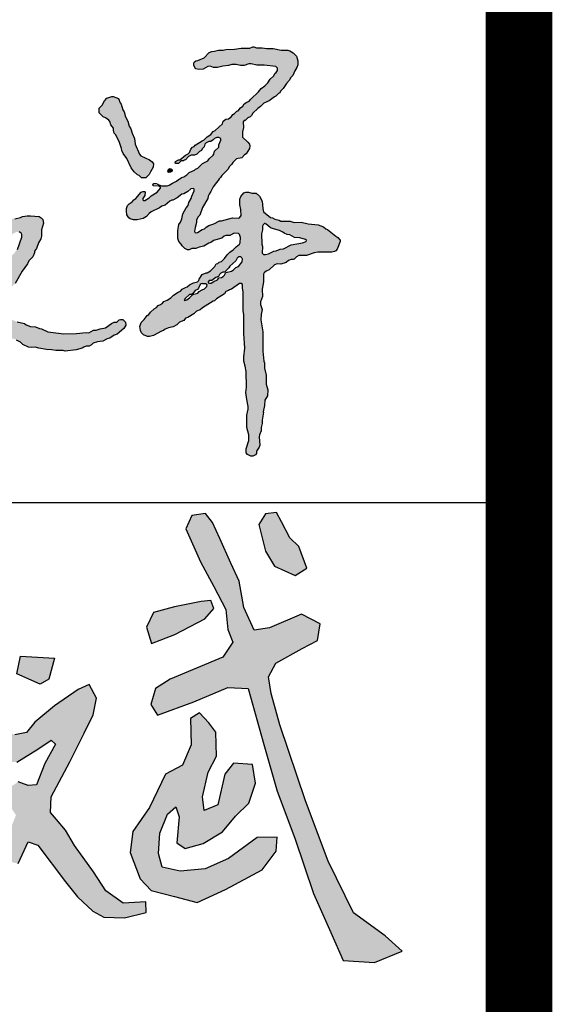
# Model space of a CAD drawing. Extents: x 427948 to 764348, y 274849 to 601549.
# Tile 45 of 212: x 594397 to 595198, y 523095 to 524575. Entities that reach past the tile are written whole.
import ezdxf

# ---------------------------------------------------------------- set-up
doc = ezdxf.new("R2010")
doc.units = 0
doc.header["$LTSCALE"] = 1000
doc.header["$MEASUREMENT"] = 0
doc.layers.get('0').update_dxf_attribs({"linetype": 'CONTINUOUS'})
doc.layers.add('PUB_TITLE', color=4, linetype='CONTINUOUS')

# ---------------------------------------------------------------- blocks, each defined once
blk = doc.blocks.new('武斌')
h = blk.add_hatch(color=3)
h.paths.add_polyline_path([(2274.1, -164.1), (2238.2, -126.9), (2205, -148.2), (2207.7, -246.4), (2174.5, -323.4), (2110.7, -356.5), (2050.9, -481.7), (1988.5, -572), (1977.9, -650.3), (2016.4, -749.8), (2057.6, -793.6), (2145.2, -816.2), (2230, -838), (2336.5, -789.6), (2473.3, -715.3), (2526.4, -646.3), (2530.4, -593.2), (2454.7, -594.5), (2347.1, -672.8), (2259.5, -712.6), (2166.5, -720.6), (2098.8, -706), (2084.1, -654.2), (2089.5, -578.6), (2118.7, -506.9), (2149.2, -479.1), (2162.5, -517.5), (2153.2, -614.4), (2185.1, -635.7), (2252.8, -617.1), (2324.5, -573.3), (2373.7, -514.9), (2424.2, -465.8), (2449.4, -390.1), (2437.4, -319.8), (2365.7, -315.8), (2333.8, -357), (2307.3, -472.4), (2255.5, -493.7), (2250.2, -441.9), (2271.4, -349), (2302, -289.3), (2299.3, -199)])
h.paths.add_polyline_path([(2260.8, 622.8), (2209.8, 614.3), (2187.5, 564.5), (2242.7, 440.3), (2292.6, 348.5), (2337.2, 261.5), (2344.7, 186.1), (2363.8, 138.4), (2326.6, 83.2), (2128.1, 0.2), (2073.3, -34.4), (2055.4, -95.1), (2080.4, -135.6), (2217.5, -85.6), (2345.1, -30.8), (2421.4, -34.4), (2480.7, -245.6), (2529.9, -420.7), (2597, -597.5), (2667.1, -804.7), (2731.2, -951), (2777.6, -1057), (2895.8, -1063.7), (2999.5, -1021.1), (2935.5, -963.2), (2816.6, -877.8), (2722, -682.8), (2636.6, -457.3), (2539.9, -171.2), (2507.8, -53.6), (2497.1, 8.4), (2525, 59.8), (2623.4, 115.4), (2681.2, 145.3), (2691.9, 207.3), (2621.3, 243.7), (2501.4, 192.4), (2443.6, 183.8), (2405.1, 269.3), (2388, 367.7), (2355.9, 436.2), (2315.2, 528.1), (2288, 588.1)])
h.paths.add_polyline_path([(2577.7, 530.5), (2546.5, 591), (2528.2, 626.5), (2485.9, 620.6), (2461.3, 580.9), (2486.9, 480.6), (2520, 424.8), (2597.6, 389.9), (2641.1, 417.3), (2611.8, 498.6)])
h.paths.add_polyline_path([(2245, 292.3), (2145.3, 271.9), (2066, 250.3), (2039.6, 195.1), (2058.8, 133.9), (2146.5, 167.5), (2258.2, 226.3), (2293, 265.9), (2281, 295.9)])
h.paths.add_polyline_path([(1545, -209), (1500.2, -187.3), (1453.3, -241.6), (1482.5, -310.8), (1552.5, -311.5), (1632, -262.6), (1682.2, -228.7), (1697.8, -244.3), (1658.4, -316.2), (1626.1, -396.5), (1594.9, -399.6), (1558.3, -385.9), (1516.3, -412.5), (1520.1, -465.8), (1549.9, -510.8), (1527.8, -564.1), (1482.1, -632.2), (1511.8, -682.4), (1557.6, -692.3), (1595.7, -610.8), (1632.3, -623), (1735.3, -760.5), (1781.2, -817.8), (1837.8, -871), (1879.6, -893.9), (1956.5, -895.9), (2038.7, -875.7), (2037.3, -836.7), (1951.7, -840.7), (1887, -794.9), (1840.5, -723.5), (1769.8, -624.5), (1735, -567), (1701.7, -526.9), (1679, -501.2), (1681.2, -441.5), (1751.9, -309.9), (1805.2, -202.3), (1839, -133.9), (1852.4, -71.7), (1824.6, -19.7), (1783.4, -39.1), (1693.8, -99.5), (1620, -161.2), (1589.8, -199.9)])
h.paths.add_polyline_path([(1641, -19.2), (1552.6, 20.1), (1566.3, 86.8), (1694, 79), (1672.4, 0.5)])
h.paths.add_polyline_path([(132.2, -561.6), (88.9, -601.8), (59.5, -691.5), (-8, -847.1), (-58.6, -963.7), (-77.3, -1082.5), (-85.2, -1155.7), (29.6, -1163.7), (170.1, -1106.3), (378, -1074.6), (534.4, -1046.9), (625.5, -991.6), (538.4, -971.8), (362.2, -1009.4), (188, -1019.2), (100.9, -1031.1), (27.6, -1054.9), (25.6, -961.9), (81.1, -803.6), (112.7, -679), (162.2, -595.9), (156.3, -556.4)])
h.paths.add_polyline_path([(399.2, -657.3), (317.8, -693.2), (317, -750.1), (359, -778.9), (470.1, -718.6), (524.4, -640.7), (470.1, -621.5), (429.9, -646)], flags=17)
h.paths.add_polyline_path([(312.8, -352), (259.1, -354.5), (233, -438), (218, -569.1), (216.7, -719.9), (216.7, -799.7), (264.1, -849.5), (277.8, -793.4), (282.8, -685), (302.8, -567.9), (316.5, -425.8), (330.2, -358.5)], flags=17)
h.paths.add_polyline_path([(41.9, -161.6), (-49.7, -163), (-76.3, -194.5), (-70, -249.1), (-28.7, -278.4), (76.9, -260.9), (216.9, -235.8), (374.5, -212.5), (539.1, -188.6), (657.2, -154.7), (680.4, -195.5), (722.6, -364.1), (746.7, -504.7), (817, -673.4), (883.4, -820), (961.7, -928.4), (1060.2, -1006.7), (1158.7, -1018.8), (1184.8, -950.5), (1104.4, -936.4), (1006, -874.2), (901.4, -703.5), (839.2, -544.9), (803, -420.4), (780.9, -249.7), (748.7, -161.3), (803, -95.1), (898, -62.2), (1016.5, -5.8), (1067.3, 33.6), (1029.2, 129.5), (1015.1, 261.9), (996.8, 338), (893.8, 300), (929.1, 143.5), (950.2, 88.6), (848.7, 20.9), (773.9, -18.5), (737.3, -42.5), (714.7, 39.3), (717.5, 184.4), (713.3, 292.9), (710.5, 364.8), (707.6, 409.9), (649.8, 421.2), (620.2, 370.4), (634.3, 215.4), (642.8, 81.5), (654, -7.2), (641.3, -62.2), (597.6, -86.2), (500.3, -108.7), (370.6, -127), (276.1, -145.4), (192.8, -156.6), (106.8, -169.3)])
h.paths.add_polyline_path([(48.2, -19.3), (192.8, 9.6), (376.1, 28.9), (437.1, 65.8), (421.1, 142.9), (331.1, 149.3), (152.7, 109.2), (56.2, 99.6), (12.9, 70.7), (0, 0)], flags=17)
for points in [[(2260.8, 622.8), (2209.8, 614.3), (2187.5, 564.5), (2242.7, 440.3), (2292.6, 348.5), (2337.2, 261.5), (2344.7, 186.1), (2363.8, 138.4), (2326.6, 83.2), (2128.1, 0.2), (2073.3, -34.4), (2055.4, -95.1), (2080.4, -135.6), (2217.5, -85.6), (2345.1, -30.8), (2421.4, -34.4), (2480.7, -245.6), (2529.9, -420.7), (2597, -597.5), (2667.1, -804.7), (2731.2, -951), (2777.6, -1057), (2895.8, -1063.7), (2999.5, -1021.1), (2935.5, -963.2), (2816.6, -877.8), (2722, -682.8), (2636.6, -457.3), (2539.9, -171.2), (2507.8, -53.6), (2497.1, 8.4), (2525, 59.8), (2623.4, 115.4), (2681.2, 145.3), (2691.9, 207.3), (2621.3, 243.7), (2501.4, 192.4), (2443.6, 183.8), (2405.1, 269.3), (2388, 367.7), (2355.9, 436.2), (2315.2, 528.1), (2288, 588.1)], [(2577.7, 530.5), (2546.5, 591), (2528.2, 626.5), (2485.9, 620.6), (2461.3, 580.9), (2486.9, 480.6), (2520, 424.8), (2597.6, 389.9), (2641.1, 417.3), (2611.8, 498.6)], [(2245, 292.3), (2145.3, 271.9), (2066, 250.3), (2039.6, 195.1), (2058.8, 133.9), (2146.5, 167.5), (2258.2, 226.3), (2293, 265.9), (2281, 295.9)], [(1641, -19.2), (1552.6, 20.1), (1566.3, 86.8), (1694, 79), (1672.4, 0.5)], [(2274.1, -164.1), (2238.2, -126.9), (2205, -148.2), (2207.7, -246.4), (2174.5, -323.4), (2110.7, -356.5), (2050.9, -481.7), (1988.5, -572), (1977.9, -650.3), (2016.4, -749.8), (2057.6, -793.6), (2145.2, -816.2), (2230, -838), (2336.5, -789.6), (2473.3, -715.3), (2526.4, -646.3), (2530.4, -593.2), (2454.7, -594.5), (2347.1, -672.8), (2259.5, -712.6), (2166.5, -720.6), (2098.8, -706), (2084.1, -654.2), (2089.5, -578.6), (2118.7, -506.9), (2149.2, -479.1), (2162.5, -517.5), (2153.2, -614.4), (2185.1, -635.7), (2252.8, -617.1), (2324.5, -573.3), (2373.7, -514.9), (2424.2, -465.8), (2449.4, -390.1), (2437.4, -319.8), (2365.7, -315.8), (2333.8, -357), (2307.3, -472.4), (2255.5, -493.7), (2250.2, -441.9), (2271.4, -349), (2302, -289.3), (2299.3, -199)]]:
    blk.add_lwpolyline(points, close=True)
for points in [[(1552.5, -311.5), (1632, -262.6), (1682.2, -228.7), (1697.8, -244.3), (1658.4, -316.2), (1626.1, -396.5), (1594.9, -399.6), (1558.3, -385.9)], [(1557.6, -692.3), (1595.7, -610.8), (1632.3, -623), (1735.3, -760.5), (1781.2, -817.8), (1837.8, -871), (1879.6, -893.9), (1956.5, -895.9), (2038.7, -875.7), (2037.3, -836.7), (1951.7, -840.7), (1887, -794.9), (1840.5, -723.5), (1769.8, -624.5), (1735, -567), (1701.7, -526.9), (1679, -501.2), (1681.2, -441.5), (1751.9, -309.9), (1805.2, -202.3), (1839, -133.9), (1852.4, -71.7), (1824.6, -19.7), (1783.4, -39.1), (1693.8, -99.5), (1620, -161.2), (1589.8, -199.9), (1545, -209)]]:
    blk.add_lwpolyline(points)
blk = doc.blocks.new('谭文军')
at = {"linetype": 'Continuous'}
h = blk.add_hatch(color=256, dxfattribs=at)
h.paths.add_polyline_path([(2707.3, 2346), (2707.3, 2339), (2699.3, 2322), (2699.3, 2313), (2684.3, 2298), (2680.9, 2285.4), (2664.3, 2270), (2658.3, 2262), (2639.3, 2253), (2622.3, 2235), (2613.3, 2232), (2609.3, 2228), (2589.3, 2219), (2580.3, 2210), (2569.3, 2203), (2561.3, 2200), (2555.3, 2195), (2549.3, 2193), (2542.3, 2187), (2527.3, 2180), (2512.3, 2170), (2483.3, 2170), (2483.3, 2161), (2470.3, 2146), (2448.3, 2132), (2441.3, 2125), (2421.2, 2113.1), (2415.2, 2119.1), (2425.3, 2133), (2426.3, 2147), (2423.3, 2149), (2417.3, 2149), (2411.3, 2146), (2391.3, 2122), (2384.3, 2118), (2377.3, 2110), (2366.3, 2103), (2360.3, 2097), (2356.3, 2085), (2356.3, 2076), (2358.3, 2062), (2365.3, 2051), (2370.3, 2047), (2382.3, 2043), (2396.3, 2043), (2418.3, 2048), (2430.3, 2056), (2443.8, 2070.8), (2479.3, 2088), (2488.3, 2094), (2500.3, 2098), (2517.3, 2112), (2525.3, 2116), (2529.3, 2116), (2545.3, 2125), (2562.3, 2138), (2569.3, 2140), (2584.3, 2148), (2595.3, 2158), (2608.3, 2160.6), (2608.3, 2151), (2599.3, 2131), (2597.3, 2123), (2588.3, 2107), (2585.3, 2097), (2578.3, 2088), (2566.3, 2066), (2562.3, 2047), (2557.3, 2035), (2551.3, 2026), (2547.3, 2004), (2547.3, 1974), (2551.3, 1963), (2560.3, 1953), (2563.3, 1946), (2573.3, 1937), (2583.3, 1932), (2589.3, 1932), (2599.3, 1936), (2614.3, 1936), (2627.3, 1941), (2644.3, 1945), (2662.3, 1956), (2672.3, 1960), (2680.3, 1966), (2711.3, 1975), (2722.8, 1985), (2740.3, 1985), (2757.3, 1993), (2774.9, 1991.8), (2780.3, 1977), (2779.2, 1955.4), (2764.3, 1943), (2753.3, 1931), (2741.3, 1923), (2731.3, 1913), (2721.3, 1899), (2710.3, 1888), (2701.3, 1886), (2696.3, 1881), (2690.3, 1879), (2685.3, 1870), (2669.3, 1853), (2656.3, 1846), (2652.3, 1846), (2638.3, 1840), (2626.3, 1822), (2624.4, 1814.1), (2605.3, 1809), (2590.3, 1801), (2582.3, 1794), (2575.3, 1792), (2563.3, 1785), (2557.3, 1778), (2548.3, 1774), (2531.3, 1763), (2521.3, 1753), (2507.3, 1744), (2495.3, 1739), (2487.8, 1730), (2474.3, 1724), (2468.3, 1717), (2459.3, 1712), (2446.3, 1700), (2439.3, 1691), (2433.3, 1687), (2422.3, 1672), (2411.3, 1661), (2406.3, 1646), (2408.3, 1632), (2412.3, 1623), (2420.3, 1616), (2434.3, 1609), (2442.3, 1609), (2457.3, 1613), (2486.3, 1629), (2494.3, 1631), (2500.3, 1636), (2513.3, 1641), (2530.3, 1645), (2543.3, 1653), (2553.3, 1662), (2569.3, 1669), (2576.3, 1677), (2584.3, 1680), (2607.3, 1694), (2616.3, 1703), (2630.3, 1708), (2639.3, 1716), (2678.3, 1741), (2683.3, 1742), (2691.3, 1749), (2721.3, 1768), (2726.3, 1777), (2735.3, 1780), (2739.3, 1783), (2746.3, 1785), (2779.5, 1808.2), (2787.3, 1802), (2787.3, 1790), (2790.3, 1774), (2790.3, 1705), (2793.3, 1691), (2793.3, 1620), (2796.3, 1566), (2792.3, 1534), (2793.3, 1517), (2798.3, 1499), (2801.3, 1479), (2802.3, 1421), (2800.3, 1401), (2803.3, 1375), (2810.5, 1344), (2804.3, 1317), (2804.3, 1271), (2811.3, 1243), (2811.3, 1222), (2801.3, 1192), (2801.3, 1177), (2806.3, 1170), (2818.3, 1164), (2826.3, 1164), (2836.3, 1169), (2839.3, 1174), (2840.3, 1183), (2850.3, 1198), (2852.3, 1205), (2850.1, 1239.7), (2857.3, 1259), (2857.3, 1271), (2861.3, 1286), (2861.3, 1298), (2865.3, 1328), (2864.3, 1329), (2869.3, 1353), (2871.3, 1373), (2880.3, 1389), (2882.3, 1411), (2876.3, 1432), (2876.3, 1465), (2869.3, 1491), (2869.3, 1511), (2867.3, 1518), (2863.3, 1555), (2863.3, 1627), (2856.3, 1671), (2857.3, 1691), (2860.3, 1710), (2853.8, 1733.6), (2862.3, 1758), (2860.3, 1785), (2865.3, 1812), (2865.3, 1843.4), (2875.3, 1852), (2887.3, 1857), (2906.3, 1876), (2916.3, 1879), (2930.3, 1878), (2950.3, 1885), (2963.2, 1895), (2976.3, 1895), (2980.3, 1897), (2988.3, 1905), (2997.3, 1910), (3025.3, 1910), (3054.3, 1921), (3067.3, 1923), (3120.3, 1923), (3129.3, 1925), (3134.3, 1928), (3140.3, 1934), (3151.3, 1963), (3151.3, 1968), (3142.3, 1978), (3134.3, 1982), (3104.3, 2007), (3097.3, 2010), (3089.3, 2017), (3069.3, 2025), (3031.3, 2028), (3006.3, 2034), (2979.3, 2033), (2965.3, 2038), (2930.3, 2038), (2924.3, 2042), (2908.3, 2046), (2899.3, 2051), (2892.3, 2052), (2866.3, 2073), (2863.3, 2085), (2860.3, 2113), (2851.3, 2131), (2838.3, 2142), (2824.3, 2142), (2810.3, 2146), (2800.3, 2146), (2793.3, 2143), (2781.3, 2130), (2777.3, 2120), (2777.3, 2099), (2781.3, 2082), (2782.3, 2059), (2774.7, 2048.8), (2750.3, 2050), (2709.3, 2039), (2702.3, 2039), (2681.3, 2028), (2662.3, 2022), (2652.3, 2016), (2646.3, 2010), (2637.3, 2007), (2616, 1993.2), (2609.1, 1997.9), (2611.3, 2015), (2616.3, 2033), (2616.3, 2042), (2622.3, 2053), (2629.3, 2060), (2639.3, 2089), (2659.3, 2122), (2660.8, 2135.4), (2670.3, 2149), (2678.3, 2166), (2684.3, 2172), (2689.3, 2181), (2697.3, 2189), (2701.3, 2196), (2706.3, 2200), (2711.3, 2208), (2733.3, 2230), (2739.3, 2242), (2748.3, 2250), (2751.3, 2256), (2765.3, 2270), (2785.3, 2274), (2795.3, 2285), (2801.3, 2288), (2814.3, 2308), (2815.3, 2318), (2813.3, 2324), (2807.3, 2332), (2788.3, 2351), (2787.3, 2370), (2791.3, 2386), (2790.1, 2411), (2798.3, 2413), (2807.3, 2422), (2816.3, 2426), (2821.3, 2431), (2826.3, 2440), (2844.3, 2457), (2855.3, 2464), (2867.3, 2477), (2886.3, 2486), (2906.3, 2501), (2912.3, 2503), (2921.3, 2513), (2926.3, 2516), (2929.3, 2522), (2939.3, 2531), (2951.3, 2550), (2961.3, 2561), (2967.3, 2572), (2975.3, 2580), (2982.3, 2597), (2990.3, 2610), (2993.3, 2619), (2993.3, 2634), (2988.3, 2652), (2976.3, 2664), (2964.3, 2672), (2956.3, 2674), (2931.3, 2674), (2901.3, 2680), (2878.3, 2680), (2860.3, 2683), (2840.3, 2683), (2830.3, 2686), (2826.3, 2686), (2815.3, 2681), (2783.3, 2682), (2758.3, 2678), (2726.3, 2676), (2716.3, 2674), (2698.3, 2674), (2684.3, 2670), (2674.3, 2669), (2663.3, 2665), (2645.3, 2645), (2622.3, 2636), (2614.3, 2635), (2608.3, 2630), (2606.3, 2626), (2606.3, 2618), (2610.3, 2609), (2614.3, 2605), (2625.3, 2602), (2641.3, 2603), (2662.5, 2615.5), (2680.3, 2610), (2694.3, 2610), (2714.3, 2615), (2735.3, 2617), (2748.3, 2621), (2764.3, 2621), (2780.3, 2617), (2794.3, 2617), (2815, 2624.3), (2841.3, 2618), (2868.3, 2618), (2917.3, 2612.4), (2917.3, 2594.2), (2908.3, 2587), (2904.3, 2579), (2890.3, 2566), (2882.3, 2552), (2871.3, 2541), (2857.3, 2531), (2847.3, 2519), (2818.3, 2492), (2812.3, 2484), (2803.3, 2481), (2794.3, 2474), (2789.3, 2466), (2780.3, 2459), (2771.3, 2449), (2767.3, 2447), (2758.3, 2438), (2752.3, 2435), (2746.3, 2427), (2735.3, 2419), (2726.3, 2417), (2716.3, 2410), (2713.3, 2400), (2686.3, 2375), (2679.3, 2371), (2670.3, 2360), (2656.3, 2352), (2645.3, 2340), (2637.3, 2337), (2612.3, 2321), (2608.3, 2316), (2601.3, 2313), (2595.3, 2306), (2590.2, 2290.7), (2576.3, 2283), (2555.3, 2266), (2550.3, 2266), (2538.3, 2260), (2537.3, 2254), (2540.3, 2252), (2550.3, 2253), (2560.3, 2262), (2569.3, 2263), (2571.3, 2265), (2576.3, 2266), (2587.3, 2279), (2597.3, 2283), (2609.3, 2283), (2618.3, 2287), (2628.3, 2297), (2635.3, 2301), (2638.3, 2307), (2645.3, 2315), (2649.5, 2327.6), (2662.3, 2334), (2670.3, 2334), (2679.3, 2340), (2686.5, 2349), (2699.3, 2349)])
h.paths.add_polyline_path([(2890.3, 2014), (2894.3, 2012), (2925.3, 2003), (2938.3, 1997), (2942.3, 1993), (2954.3, 1988), (2963.3, 1987), (2981.3, 1978), (3001.3, 1976), (3027.1, 1968.6), (3024.3, 1963), (3010.3, 1957), (2969.3, 1950), (2940.3, 1935), (2928.3, 1934), (2913.3, 1928), (2904.3, 1927), (2884.3, 1917), (2873.3, 1914), (2859.9, 1914), (2862.3, 1944), (2859.3, 1953), (2858.3, 1991), (2862.3, 2006), (2862.3, 2023.4), (2871, 2030.3), (2873.3, 2028), (2876.3, 2027)], flags=16)
h.paths.add_polyline_path([(2786.3, 1887), (2772.3, 1870), (2763.3, 1866), (2750.3, 1852.9), (2725.3, 1847), (2718.7, 1833.7), (2709.3, 1829), (2700.3, 1828), (2695.3, 1820), (2681.3, 1814), (2669.2, 1805.5), (2657.5, 1810.1), (2664.3, 1817), (2674.3, 1818), (2688.3, 1829), (2698.3, 1832), (2704.2, 1843.6), (2714.3, 1848), (2723.3, 1849), (2726.3, 1854), (2737.3, 1864), (2741.3, 1871), (2763.3, 1891), (2770.2, 1904.7), (2783.6, 1906.4), (2787.3, 1897)], flags=16)
h.paths.add_polyline_path([(2650.3, 1805), (2659.3, 1799), (2646.3, 1786), (2637.3, 1783), (2627.3, 1777), (2621.3, 1770), (2606.3, 1767), (2601.3, 1764), (2591.3, 1753), (2580.3, 1746), (2568.7, 1741.6), (2574.3, 1751), (2590.3, 1765), (2599.3, 1766), (2600.3, 1768), (2602.3, 1768), (2611.3, 1780), (2620.3, 1784), (2624.3, 1789), (2631.5, 1804.4), (2639.3, 1806), (2640.3, 1805)], flags=16)
for points in [[(2377.3, 2365), (2372.3, 2382), (2366.3, 2392), (2361.3, 2410), (2353.3, 2426), (2348.3, 2445), (2343.3, 2452), (2337.3, 2473), (2333.3, 2478), (2326.3, 2494), (2307.3, 2502), (2302.3, 2502), (2283.3, 2496), (2274.3, 2486), (2266.3, 2470), (2255.3, 2458), (2255.3, 2441), (2270.3, 2426), (2278.3, 2423), (2293.4, 2411.7), (2298.3, 2397), (2308.3, 2384), (2308.3, 2376), (2311.3, 2366), (2316.3, 2359), (2330.3, 2331), (2338.3, 2308), (2339.3, 2301), (2344.3, 2290), (2357.3, 2271), (2373.3, 2237), (2385.3, 2222), (2397.3, 2211), (2403.3, 2208), (2412.3, 2199), (2428.3, 2199), (2441.3, 2212), (2445.3, 2222), (2456.3, 2239), (2457.3, 2251), (2452.3, 2259), (2442.3, 2266), (2406.3, 2282.4), (2388.3, 2324), (2386.3, 2346)], [(2526.3, 2229), (2524.3, 2232), (2519.3, 2234), (2513.3, 2231), (2510.3, 2222), (2513.3, 2219), (2520.3, 2220), (2526.3, 2224)]]:
    blk.add_hatch(color=256, dxfattribs=at).paths.add_polyline_path(points)
h = blk.add_hatch(color=256, dxfattribs=at)
h.paths.add_polyline_path([(1886.1, 2030), (1868.1, 2025), (1860.1, 2021), (1842.1, 2017), (1826.1, 2007), (1803.1, 2000), (1799.1, 1996), (1790.1, 1992), (1774.1, 1981), (1766.1, 1979), (1757.1, 1974), (1748.1, 1967), (1739.1, 1963), (1737.1, 1960), (1723.1, 1954), (1713.1, 1953), (1699.1, 1942), (1685.1, 1936), (1679.1, 1936), (1652.1, 1928), (1641.1, 1928), (1628.1, 1933), (1616.1, 1944), (1606.1, 1945), (1599.1, 1942), (1588.1, 1929), (1587.1, 1922), (1590.1, 1906), (1590.1, 1895), (1597.1, 1881), (1605.1, 1873), (1612.1, 1870), (1629.1, 1870), (1641.1, 1873), (1670.1, 1873), (1690.1, 1881), (1711.1, 1885), (1729.1, 1894), (1734.1, 1895), (1753.1, 1906), (1760.1, 1908), (1787.1, 1923), (1791.1, 1927), (1814.1, 1936), (1830.1, 1947), (1838.1, 1950), (1844.1, 1955), (1860.1, 1960), (1875.1, 1968), (1900.1, 1974), (1907.1, 1980), (1918.1, 1985), (1927.1, 1986), (1935.1, 1992), (1947.1, 1998), (1963.1, 1998), (1968.8, 1983.8), (1951.1, 1933), (1944.1, 1926), (1942.1, 1921), (1929.1, 1909), (1925.1, 1903), (1922.1, 1894), (1913.1, 1880), (1902.1, 1857), (1879.1, 1828), (1875.1, 1818), (1861.1, 1803), (1854.1, 1787.4), (1842.1, 1777), (1839.1, 1769), (1832.1, 1762), (1827.1, 1753), (1824.1, 1743), (1795.4, 1710), (1781.1, 1710), (1766.1, 1725), (1760.1, 1728), (1739.1, 1732), (1728.1, 1737), (1691.1, 1742), (1678.1, 1747), (1670.1, 1752), (1665.1, 1752), (1643.1, 1764), (1632.1, 1764), (1616.1, 1758), (1602.1, 1746), (1595.1, 1730), (1588.1, 1722), (1583.1, 1712), (1581.1, 1704), (1582.1, 1692), (1576.1, 1678), (1576.1, 1671), (1581.2, 1653.4), (1575.1, 1639), (1574.1, 1632), (1577.1, 1613), (1576.1, 1599), (1579.1, 1576), (1585.1, 1559), (1585.1, 1553), (1587.1, 1549), (1587.1, 1541), (1592.1, 1518), (1599.1, 1501), (1615.1, 1484), (1626.1, 1475), (1633.1, 1473), (1640.1, 1465), (1655.1, 1459), (1667.1, 1459), (1682.1, 1465), (1690.1, 1475), (1698.1, 1479), (1708.1, 1490), (1710.1, 1496), (1726.1, 1519), (1736.1, 1529), (1737.1, 1532), (1749.1, 1543), (1751.1, 1548), (1764.1, 1565), (1778.1, 1590), (1795.1, 1607), (1802.1, 1617), (1810.1, 1625), (1818.1, 1630), (1829.1, 1631), (1855.1, 1624), (1877.1, 1621), (1899.1, 1615), (1913.1, 1609), (1920.1, 1604), (1943, 1598.9), (1962.1, 1588), (1971.1, 1579), (1992.1, 1569), (2005.1, 1568), (2017.1, 1570), (2030.1, 1566), (2059.1, 1561), (2078.1, 1560), (2094.1, 1557), (2121.1, 1557), (2128.1, 1555), (2169.1, 1560), (2192.1, 1566), (2202.6, 1573), (2218.1, 1573), (2226.1, 1578), (2232.1, 1584), (2249.1, 1589), (2269.1, 1592), (2285.1, 1601), (2294.1, 1603), (2311.1, 1614), (2322.1, 1618), (2347.1, 1639), (2354.1, 1652), (2353.1, 1663), (2343.1, 1672), (2334.1, 1673), (2329.1, 1671), (2320.1, 1663), (2311.1, 1662), (2301.1, 1657), (2279.1, 1642), (2259.1, 1638), (2244.1, 1633), (2234.1, 1633), (2217.1, 1623), (2207.1, 1624), (2170.1, 1620), (2123.1, 1619), (2064.1, 1627), (2041.1, 1638), (2033.1, 1639), (2018.1, 1645), (1999.1, 1647), (1983.1, 1653), (1977.1, 1657), (1950.1, 1664), (1921.1, 1675), (1903.1, 1677), (1874.1, 1685), (1867.1, 1685), (1858.3, 1691.3), (1866.1, 1703), (1869.1, 1711), (1890.1, 1737), (1898.1, 1743), (1903.1, 1755), (1914.1, 1767), (1916.1, 1776), (1922.1, 1782), (1927.1, 1791), (1942.1, 1806), (1969.1, 1852), (1989.1, 1880), (1994.1, 1891), (2008.1, 1906), (2014.1, 1920), (2015.1, 1926), (2022.1, 1937), (2029.1, 1958), (2038.1, 1973), (2040.1, 1982), (2041.1, 2006), (2048.1, 2031), (2045.1, 2044), (2039.1, 2051), (2032.1, 2055), (2000.1, 2058), (1987.1, 2058), (1970.1, 2055), (1963.1, 2052), (1941.1, 2047), (1931.1, 2047), (1908.1, 2042)])
h.paths.add_polyline_path([(1749.1, 1664), (1758.5, 1657.3), (1754.3, 1646.9), (1743.1, 1637), (1732.1, 1617), (1716.1, 1601), (1712.1, 1593), (1703.1, 1587), (1698.1, 1570), (1688.1, 1562), (1685.1, 1554), (1668.1, 1533), (1666.1, 1528), (1654.9, 1518.1), (1630.1, 1544), (1621.1, 1558.1), (1621.1, 1575), (1613.1, 1592), (1613.1, 1600), (1607, 1614.7), (1611.1, 1627), (1611.1, 1637), (1609.1, 1642), (1598.1, 1655), (1600.1, 1662), (1599.1, 1677), (1605.1, 1690), (1606.1, 1700), (1614.1, 1711.1), (1619.1, 1706), (1629.1, 1698), (1636.1, 1695), (1656.1, 1692), (1675.1, 1683), (1699.1, 1676), (1712.1, 1675), (1725.1, 1668), (1737.1, 1664)], flags=16)
for points in [[(2826.3, 2686), (2830.3, 2686), (2840.3, 2683), (2860.3, 2683), (2878.3, 2680), (2901.3, 2680), (2931.3, 2674), (2956.3, 2674), (2964.3, 2672), (2976.3, 2664), (2988.3, 2652), (2993.3, 2634), (2993.3, 2619), (2990.3, 2610), (2982.3, 2597), (2975.3, 2580), (2967.3, 2572), (2961.3, 2561), (2951.3, 2550), (2939.3, 2531), (2929.3, 2522), (2926.3, 2516), (2921.3, 2513), (2912.3, 2503), (2906.3, 2501), (2886.3, 2486), (2867.3, 2477), (2855.3, 2464), (2844.3, 2457), (2826.3, 2440), (2821.3, 2431), (2816.3, 2426), (2807.3, 2422), (2798.3, 2413), (2794.3, 2412), (2790.3, 2407), (2791.3, 2386), (2787.3, 2370), (2788.3, 2351), (2807.3, 2332), (2813.3, 2324), (2815.3, 2318), (2814.3, 2308), (2801.3, 2288), (2795.3, 2285), (2785.3, 2274), (2765.3, 2270), (2751.3, 2256), (2748.3, 2250), (2739.3, 2242), (2733.3, 2230), (2711.3, 2208), (2706.3, 2200), (2701.3, 2196), (2697.3, 2189), (2689.3, 2181), (2684.3, 2172), (2678.3, 2166), (2670.3, 2149), (2663.3, 2139), (2660.3, 2131), (2659.3, 2122), (2639.3, 2089), (2629.3, 2060), (2622.3, 2053), (2616.3, 2042), (2616.3, 2033), (2611.3, 2015), (2609.3, 2000), (2610.3, 1997), (2613.3, 1995), (2620.3, 1996), (2637.3, 2007), (2646.3, 2010), (2652.3, 2016), (2662.3, 2022), (2681.3, 2028), (2702.3, 2039), (2709.3, 2039), (2750.3, 2050), (2771.3, 2049), (2776.3, 2051), (2782.3, 2059), (2781.3, 2082), (2777.3, 2099), (2777.3, 2120), (2781.3, 2130), (2793.3, 2143), (2800.3, 2146), (2810.3, 2146), (2824.3, 2142), (2838.3, 2142), (2851.3, 2131), (2860.3, 2113), (2863.3, 2085), (2866.3, 2073), (2892.3, 2052), (2899.3, 2051), (2908.3, 2046), (2924.3, 2042), (2930.3, 2038), (2965.3, 2038), (2979.3, 2033), (3006.3, 2034), (3031.3, 2028), (3069.3, 2025), (3089.3, 2017), (3097.3, 2010), (3104.3, 2007), (3134.3, 1982), (3142.3, 1978), (3151.3, 1968), (3151.3, 1963), (3140.3, 1934), (3134.3, 1928), (3129.3, 1925), (3120.3, 1923), (3067.3, 1923), (3054.3, 1921), (3025.3, 1910), (2997.3, 1910), (2988.3, 1905), (2980.3, 1897), (2976.3, 1895), (2968.3, 1895), (2959.3, 1892), (2950.3, 1885), (2930.3, 1878), (2916.3, 1879), (2906.3, 1876), (2887.3, 1857), (2875.3, 1852), (2868.3, 1846), (2865.3, 1841), (2865.3, 1812), (2860.3, 1785), (2862.3, 1758), (2855.3, 1738), (2855.3, 1728), (2860.3, 1710), (2857.3, 1691), (2856.3, 1671), (2863.3, 1627), (2863.3, 1555), (2867.3, 1518), (2869.3, 1511), (2869.3, 1491), (2876.3, 1465), (2876.3, 1432), (2882.3, 1411), (2880.3, 1389), (2871.3, 1373), (2869.3, 1353), (2864.3, 1329), (2865.3, 1328), (2861.3, 1298), (2861.3, 1286), (2857.3, 1271), (2857.3, 1259), (2851.3, 1243), (2850.3, 1236), (2852.3, 1205), (2850.3, 1198), (2840.3, 1183), (2839.3, 1174), (2836.3, 1169), (2826.3, 1164), (2818.3, 1164), (2806.3, 1170), (2801.3, 1177), (2801.3, 1192), (2811.3, 1222), (2811.3, 1243), (2804.3, 1271), (2804.3, 1317), (2809.3, 1339), (2809.3, 1349), (2803.3, 1375), (2800.3, 1401), (2802.3, 1421), (2801.3, 1479), (2798.3, 1499), (2793.3, 1517), (2792.3, 1534), (2796.3, 1566), (2793.3, 1620), (2793.3, 1691), (2790.3, 1705), (2790.3, 1774), (2787.3, 1790), (2787.3, 1802), (2782.3, 1806), (2776.3, 1806), (2746.3, 1785), (2739.3, 1783), (2735.3, 1780), (2726.3, 1777), (2721.3, 1768), (2691.3, 1749), (2683.3, 1742), (2678.3, 1741), (2639.3, 1716), (2630.3, 1708), (2616.3, 1703), (2607.3, 1694), (2584.3, 1680), (2576.3, 1677), (2569.3, 1669), (2553.3, 1662), (2543.3, 1653), (2530.3, 1645), (2513.3, 1641), (2500.3, 1636), (2494.3, 1631), (2486.3, 1629), (2457.3, 1613), (2442.3, 1609), (2434.3, 1609), (2420.3, 1616), (2412.3, 1623), (2408.3, 1632), (2406.3, 1646), (2411.3, 1661), (2422.3, 1672), (2433.3, 1687), (2439.3, 1691), (2446.3, 1700), (2459.3, 1712), (2468.3, 1717), (2474.3, 1724), (2483.3, 1728), (2490.3, 1733), (2495.3, 1739), (2507.3, 1744), (2521.3, 1753), (2531.3, 1763), (2548.3, 1774), (2557.3, 1778), (2563.3, 1785), (2575.3, 1792), (2582.3, 1794), (2590.3, 1801), (2605.3, 1809), (2620.3, 1813), (2625.3, 1818), (2626.3, 1822), (2638.3, 1840), (2652.3, 1846), (2656.3, 1846), (2669.3, 1853), (2685.3, 1870), (2690.3, 1879), (2696.3, 1881), (2701.3, 1886), (2710.3, 1888), (2721.3, 1899), (2731.3, 1913), (2741.3, 1923), (2753.3, 1931), (2764.3, 1943), (2776.3, 1953), (2779.3, 1958), (2780.3, 1977), (2776.3, 1988), (2772.3, 1992), (2757.3, 1993), (2740.3, 1985), (2725.3, 1985), (2719.3, 1982), (2711.3, 1975), (2680.3, 1966), (2672.3, 1960), (2662.3, 1956), (2644.3, 1945), (2627.3, 1941), (2614.3, 1936), (2599.3, 1936), (2589.3, 1932), (2583.3, 1932), (2573.3, 1937), (2563.3, 1946), (2560.3, 1953), (2551.3, 1963), (2547.3, 1974), (2547.3, 2004), (2551.3, 2026), (2557.3, 2035), (2562.3, 2047), (2566.3, 2066), (2578.3, 2088), (2585.3, 2097), (2588.3, 2107), (2597.3, 2123), (2599.3, 2131), (2608.3, 2151), (2608.3, 2157), (2605.3, 2160), (2595.3, 2158), (2584.3, 2148), (2569.3, 2140), (2562.3, 2138), (2545.3, 2125), (2529.3, 2116), (2525.3, 2116), (2517.3, 2112), (2500.3, 2098), (2488.3, 2094), (2479.3, 2088), (2448.3, 2073), (2440.3, 2067), (2430.3, 2056), (2418.3, 2048), (2396.3, 2043), (2382.3, 2043), (2370.3, 2047), (2365.3, 2051), (2358.3, 2062), (2356.3, 2076), (2356.3, 2085), (2360.3, 2097), (2366.3, 2103), (2377.3, 2110), (2384.3, 2118), (2391.3, 2122), (2411.3, 2146), (2417.3, 2149), (2423.3, 2149), (2426.3, 2147), (2425.3, 2133), (2417.3, 2122), (2417.3, 2117), (2419.3, 2115), (2424.3, 2115), (2441.3, 2125), (2448.3, 2132), (2470.3, 2146), (2483.3, 2161), (2483.3, 2165), (2477.3, 2168), (2456.3, 2169), (2454.3, 2173), (2458.3, 2178), (2467.3, 2178), (2473.3, 2176), (2476.3, 2173), (2486.3, 2170), (2508.3, 2170), (2515.3, 2172), (2527.3, 2180), (2542.3, 2187), (2549.3, 2193), (2555.3, 2195), (2561.3, 2200), (2569.3, 2203), (2580.3, 2210), (2589.3, 2219), (2609.3, 2228), (2613.3, 2232), (2622.3, 2235), (2639.3, 2253), (2658.3, 2262), (2664.3, 2270), (2678.3, 2283), (2681.3, 2287), (2684.3, 2298), (2699.3, 2313), (2699.3, 2322), (2707.3, 2339), (2707.3, 2346), (2699.3, 2349), (2692.3, 2349), (2683.3, 2345), (2679.3, 2340), (2670.3, 2334), (2662.3, 2334), (2652.3, 2329), (2648.3, 2324), (2645.3, 2315), (2638.3, 2307), (2635.3, 2301), (2628.3, 2297), (2618.3, 2287), (2609.3, 2283), (2597.3, 2283), (2587.3, 2279), (2576.3, 2266), (2571.3, 2265), (2569.3, 2263), (2560.3, 2262), (2550.3, 2253), (2540.3, 2252), (2537.3, 2254), (2538.3, 2260), (2550.3, 2266), (2555.3, 2266), (2576.3, 2283), (2585.3, 2288), (2591.3, 2294), (2595.3, 2306), (2601.3, 2313), (2608.3, 2316), (2612.3, 2321), (2637.3, 2337), (2645.3, 2340), (2656.3, 2352), (2670.3, 2360), (2679.3, 2371), (2686.3, 2375), (2713.3, 2400), (2716.3, 2410), (2726.3, 2417), (2735.3, 2419), (2746.3, 2427), (2752.3, 2435), (2758.3, 2438), (2767.3, 2447), (2771.3, 2449), (2780.3, 2459), (2789.3, 2466), (2794.3, 2474), (2803.3, 2481), (2812.3, 2484), (2818.3, 2492), (2847.3, 2519), (2857.3, 2531), (2871.3, 2541), (2882.3, 2552), (2890.3, 2566), (2904.3, 2579), (2908.3, 2587), (2913.3, 2591), (2917.3, 2599), (2917.3, 2607), (2912.3, 2613), (2868.3, 2618), (2841.3, 2618), (2820.3, 2623), (2811.3, 2623), (2794.3, 2617), (2780.3, 2617), (2764.3, 2621), (2748.3, 2621), (2735.3, 2617), (2714.3, 2615), (2694.3, 2610), (2680.3, 2610), (2667.3, 2614), (2658.3, 2613), (2641.3, 2603), (2625.3, 2602), (2614.3, 2605), (2610.3, 2609), (2606.3, 2618), (2606.3, 2626), (2608.3, 2630), (2614.3, 2635), (2622.3, 2636), (2645.3, 2645), (2663.3, 2665), (2674.3, 2669), (2684.3, 2670), (2698.3, 2674), (2716.3, 2674), (2726.3, 2676), (2758.3, 2678), (2783.3, 2682), (2815.3, 2681), (2826.3, 2686)], [(2302.3, 2502), (2307.3, 2502), (2326.3, 2494), (2333.3, 2478), (2337.3, 2473), (2343.3, 2452), (2348.3, 2445), (2353.3, 2426), (2361.3, 2410), (2366.3, 2392), (2372.3, 2382), (2377.3, 2365), (2386.3, 2346), (2388.3, 2324), (2404.3, 2287), (2409.3, 2281), (2442.3, 2266), (2452.3, 2259), (2457.3, 2251), (2456.3, 2239), (2445.3, 2222), (2441.3, 2212), (2428.3, 2199), (2412.3, 2199), (2403.3, 2208), (2397.3, 2211), (2385.3, 2222), (2373.3, 2237), (2357.3, 2271), (2344.3, 2290), (2339.3, 2301), (2338.3, 2308), (2330.3, 2331), (2316.3, 2359), (2311.3, 2366), (2308.3, 2376), (2308.3, 2384), (2298.3, 2397), (2294.3, 2409), (2290.3, 2414), (2278.3, 2423), (2270.3, 2426), (2255.3, 2441), (2255.3, 2458), (2266.3, 2470), (2274.3, 2486), (2283.3, 2496), (2302.3, 2502)], [(2519.3, 2234), (2524.3, 2232), (2526.3, 2229), (2526.3, 2224), (2520.3, 2220), (2513.3, 2219), (2510.3, 2222), (2513.3, 2231), (2519.3, 2234)], [(1987.1, 2058), (2000.1, 2058), (2032.1, 2055), (2039.1, 2051), (2045.1, 2044), (2048.1, 2031), (2041.1, 2006), (2040.1, 1982), (2038.1, 1973), (2029.1, 1958), (2022.1, 1937), (2015.1, 1926), (2014.1, 1920), (2008.1, 1906), (1994.1, 1891), (1989.1, 1880), (1969.1, 1852), (1942.1, 1806)], [(1950.1, 1664), (1977.1, 1657), (1983.1, 1653), (1999.1, 1647), (2018.1, 1645), (2033.1, 1639), (2041.1, 1638), (2064.1, 1627), (2123.1, 1619), (2170.1, 1620), (2207.1, 1624), (2217.1, 1623), (2234.1, 1633), (2244.1, 1633), (2259.1, 1638), (2279.1, 1642), (2301.1, 1657), (2311.1, 1662), (2320.1, 1663), (2329.1, 1671), (2334.1, 1673), (2343.1, 1672), (2353.1, 1663), (2354.1, 1652), (2347.1, 1639), (2322.1, 1618), (2311.1, 1614), (2294.1, 1603), (2285.1, 1601), (2269.1, 1592), (2249.1, 1589), (2232.1, 1584), (2226.1, 1578), (2218.1, 1573), (2207.1, 1573), (2198.1, 1570), (2192.1, 1566), (2169.1, 1560), (2128.1, 1555), (2121.1, 1557), (2094.1, 1557), (2078.1, 1560), (2059.1, 1561), (2030.1, 1566), (2017.1, 1570), (2005.1, 1568), (1992.1, 1569), (1971.1, 1579), (1962.1, 1588), (1948.1, 1596)], [(1951.1, 1933), (1967.1, 1979), (1967.1, 1988), (1965.1, 1993), (1958.1, 1998)], [(1941.1, 2047), (1963.1, 2052), (1970.1, 2055), (1987.1, 2058)], [(2873.3, 2028), (2872.3, 2029), (2869.3, 2029), (2864.3, 2025), (2862.3, 2019), (2862.3, 2006), (2858.3, 1991), (2859.3, 1953), (2862.3, 1944), (2860.3, 1919), (2865.3, 1914), (2873.3, 1914), (2884.3, 1917), (2904.3, 1927), (2913.3, 1928), (2928.3, 1934), (2940.3, 1935), (2969.3, 1950), (3010.3, 1957), (3024.3, 1963), (3026.3, 1967), (3022.3, 1970), (3001.3, 1976), (2981.3, 1978), (2963.3, 1987), (2954.3, 1988), (2942.3, 1993), (2938.3, 1997), (2925.3, 2003), (2894.3, 2012), (2890.3, 2014), (2876.3, 2027), (2873.3, 2028)], [(2781.3, 1905), (2780.3, 1906), (2772.3, 1905), (2768.3, 1901), (2763.3, 1891), (2741.3, 1871), (2737.3, 1864), (2726.3, 1854), (2723.3, 1849), (2714.3, 1848), (2707.3, 1845), (2702.3, 1840), (2698.3, 1832), (2688.3, 1829), (2674.3, 1818), (2664.3, 1817), (2660.3, 1813), (2660.3, 1809), (2665.3, 1807), (2671.3, 1807), (2681.3, 1814), (2695.3, 1820), (2700.3, 1828), (2709.3, 1829), (2715.3, 1832), (2720.3, 1837), (2725.3, 1847), (2746.3, 1852), (2754.3, 1857), (2763.3, 1866), (2772.3, 1870), (2786.3, 1887), (2787.3, 1897), (2785.3, 1902), (2781.3, 1905)], [(2640.3, 1805), (2639.3, 1806), (2634.3, 1805), (2630.3, 1802), (2624.3, 1789), (2620.3, 1784), (2611.3, 1780), (2602.3, 1768), (2600.3, 1768), (2599.3, 1766), (2590.3, 1765), (2574.3, 1751), (2571.3, 1746), (2572.3, 1743), (2580.3, 1746), (2591.3, 1753), (2601.3, 1764), (2606.3, 1767), (2621.3, 1770), (2627.3, 1777), (2637.3, 1783), (2646.3, 1786), (2655.3, 1795), (2656.3, 1801), (2650.3, 1805), (2640.3, 1805)]]:
    blk.add_lwpolyline(points, dxfattribs=at)
blk = doc.blocks.new('24')
at = {"color": 4}
blk.add_line((-1110888.9, 145318.9), (-1110888.9, 202718.9), dxfattribs=at)
at = {"layer": 'PUB_TITLE'}
for p, q in [((-1110888.9, 145318.9), (-1110888.9, 202718.9)), ((-1116488.9, 155718.9), (-1110888.9, 155718.9))]:
    blk.add_line(p, q, dxfattribs=at)
at = {"layer": 'PUB_TITLE', "linetype": 'Continuous', "const_width": 100}
blk.add_lwpolyline([(-1191488.9, 145318.9), (-1110888.9, 145318.9), (-1110888.9, 202718.9), (-1191488.9, 202718.9)], close=True, dxfattribs=at)
at = {"layer": 'PUB_TITLE', "linetype": 'Continuous', "const_width": 80}
blk.add_lwpolyline([(-1110888.9, 145318.9), (-1110888.9, 202718.9)], dxfattribs=at)
at = {"linetype": 'Continuous', "xscale": 0.4043519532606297, "yscale": 0.4043519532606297, "zscale": 0.4043519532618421}
blk.add_blockref('谭文军', (-1112431.8, 155317.9), dxfattribs=at)
at = {"xscale": 0.4004353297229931, "yscale": 0.4004353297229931, "zscale": 0.4004353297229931}
blk.add_blockref('武斌', (-1112265.6, 155453.3), dxfattribs=at)

msp = doc.modelspace()

# ---------------------------------------------------------------- block references
msp.add_blockref('24', (1706036.9, 368130.5))

doc.saveas('drawing.dxf')
